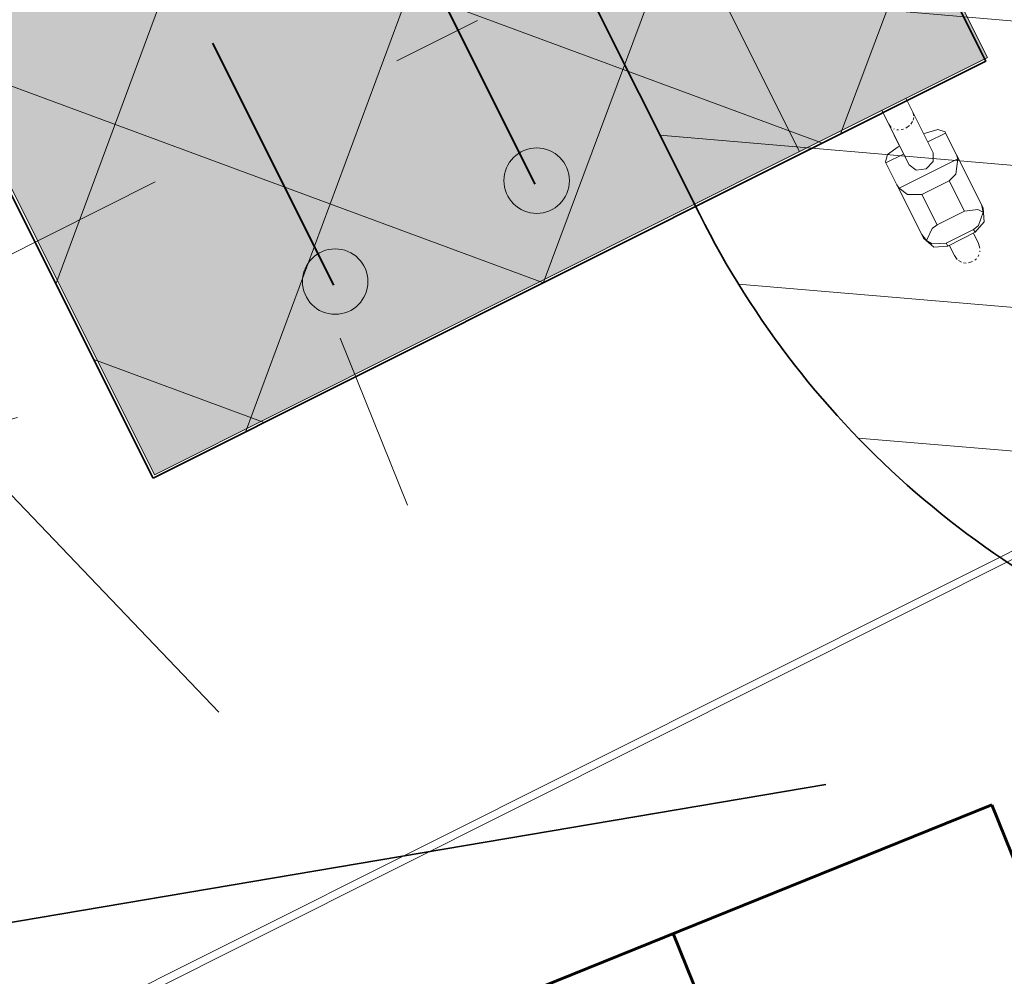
# Model space of a CAD drawing. Header units: metres. Extents: x 7472034 to 8440138, y 5890133 to 5961460.
# Tile 36 of 103: x 8439499.44 to 8439500.53, y 5890390.44 to 5890391.5. Entities that reach past the tile are written whole.
import ezdxf
from ezdxf import colors
from ezdxf.entities.mleader import LeaderData, LeaderLine
from ezdxf.math import Vec2, Vec3

# ---------------------------------------------------------------- set-up
doc = ezdxf.new("R2010")
doc.units = ezdxf.units.M
doc.header["$MEASUREMENT"] = 0
for name, pattern in [('$0$L218_500', [1, 0.5, -0.5]), ('ACAD_ISO03W100', [30, 12, -18]), ('DASHDOTX2', [2, 1, -0.5, 0, -0.5]), ('DASHED', [19.05, 12.7, -6.35])]:
    doc.linetypes.add(name, pattern=pattern)
doc.layers.get('0').update_dxf_attribs({"linetype": 'CONTINUOUS', "lineweight": 5})
doc.layers.add('2D - Ogólne', color=7, linetype='CONTINUOUS')
for name, color, linetype, lineweight in [('___DR.warstwice', 7, 'CONTINUOUS', 5), ('_a_widok', 7, 'CONTINUOUS', 5), ('_IS.BLOK.KD.doziemne', 7, 'CONTINUOUS', 5), ('_IS.BLOK.T', 7, 'CONTINUOUS', 5), ('_IS.KD.opis.1', 138, 'CONTINUOUS', 18), ('_T_ON', 23, 'ACAD_ISO03W100', 40), ('_T_opisik.0', 16, 'CONTINUOUS', 20), ('E_BLOK', 170, 'CONTINUOUS', 20), ('E_Kable_ziemia2', 10, 'DASHED', 35), ('E_Kanal_sterownicze', 10, 'DASHDOTX2', 35), ('PALIWA', 1, 'CONTINUOUS', 20), ('T_kreska', 8, 'CONTINUOUS', 5), ('T_strefa-8', 20, 'ACAD_ISO03W100', 50), ('T_strefa-Z1', 140, 'CONTINUOUS', 35), ('T_strefa-Z2', 210, 'CONTINUOUS', 35), ('ZAG-OBRYS013', 7, 'CONTINUOUS', 13)]:
    doc.layers.add(name, color=color, linetype=linetype, lineweight=lineweight)
doc.layers.add('_IS_NO', color=11, linetype='CONTINUOUS', lineweight=20, plot=False)
doc.styles.add('RS', font='Romans.shx', dxfattribs={"width": 0.7})

# ---------------------------------------------------------------- blocks, each defined once
blk = doc.blocks.new('A$C7D7B3C0A')
at = {"lineweight": 5, "ltscale": 0.1}
for points in [[(3.31, 6.4541), (3.89, 6.4541), (3.89, 6.6871), (3.31, 6.6871)], [(3.31, 5.6541), (3.89, 5.6541), (3.89, 6.4541), (3.31, 6.4541)]]:
    blk.add_lwpolyline(points, close=True, dxfattribs=at)
for centre in [(3.7882, 6.1791), (3.7882, 5.9291)]:
    blk.add_circle(centre, 0.0363, dxfattribs=at)
at = {"layer": '2D - Ogólne', "linetype": 'DASHDOTX2', "lineweight": 5, "ltscale": 0.6}
blk.add_line((3.6, 0), (3.6, 10), dxfattribs=at)
at = {"layer": '2D - Ogólne', "lineweight": 5}
for p, q in [((4.4, 8.9), (4.4001, 2.2999)), ((4.4, 8.9), (4.4001, 2.2999)), ((4.4, 8.9), (4.4001, 2.2999)), ((4.4, 8.9), (4.4001, 2.2999)), ((4.4, 8.9), (4.4001, 2.2999)), ((4.4, 8.9), (4.4001, 2.2999)), ((4.4, 8.9), (4.4001, 2.2999)), ((4.4, 8.9), (4.4001, 2.2999)), ((4.4, 8.9), (4.4001, 2.2999)), ((4.4, 8.9), (4.4001, 2.2999)), ((4.4, 8.9), (4.4001, 2.2999)), ((3.9441, 6.6082), (3.9428, 6.6082)), ((3.9441, 6.6082), (3.9428, 6.6082)), ((3.9441, 6.6082), (3.9428, 6.6082)), ((3.9441, 6.6082), (3.9428, 6.6082)), ((3.9441, 6.6082), (3.9428, 6.6082)), ((3.9441, 6.6082), (3.9428, 6.6082)), ((3.9441, 6.6082), (3.9428, 6.6082)), ((3.9441, 6.6082), (3.9428, 6.6082)), ((3.9441, 6.6082), (3.9428, 6.6082)), ((3.9441, 6.6082), (3.9428, 6.6082)), ((3.9441, 6.6082), (3.9428, 6.6082)), ((3.9441, 6.6082), (3.9441, 6.5862)), ((3.9712, 6.6082), (3.9441, 6.6082)), ((3.9441, 6.6082), (3.9441, 6.5862)), ((3.9712, 6.6082), (3.9441, 6.6082)), ((3.9441, 6.6082), (3.9441, 6.5862)), ((3.9712, 6.6082), (3.9441, 6.6082)), ((3.9441, 6.6082), (3.9441, 6.5862)), ((3.9712, 6.6082), (3.9441, 6.6082)), ((3.9441, 6.6082), (3.9441, 6.5862)), ((3.9712, 6.6082), (3.9441, 6.6082)), ((3.9441, 6.6082), (3.9441, 6.5862)), ((3.9712, 6.6082), (3.9441, 6.6082)), ((3.9441, 6.6082), (3.9441, 6.5862)), ((3.9712, 6.6082), (3.9441, 6.6082)), ((3.9441, 6.6082), (3.9441, 6.5862)), ((3.9712, 6.6082), (3.9441, 6.6082)), ((3.9441, 6.6082), (3.9441, 6.5862)), ((3.9712, 6.6082), (3.9441, 6.6082)), ((3.9441, 6.6082), (3.9441, 6.5862)), ((3.9712, 6.6082), (3.9441, 6.6082)), ((3.9441, 6.6082), (3.9441, 6.5862)), ((3.9712, 6.6082), (3.9441, 6.6082)), ((4.0327, 6.6082), (3.9712, 6.6082)), ((4.0327, 6.6082), (3.9712, 6.6082)), ((4.0327, 6.6082), (3.9712, 6.6082)), ((4.0327, 6.6082), (3.9712, 6.6082)), ((4.0327, 6.6082), (3.9712, 6.6082)), ((4.0327, 6.6082), (3.9712, 6.6082)), ((4.0327, 6.6082), (3.9712, 6.6082)), ((4.0327, 6.6082), (3.9712, 6.6082)), ((4.0327, 6.6082), (3.9712, 6.6082)), ((4.0327, 6.6082), (3.9712, 6.6082)), ((4.0327, 6.6082), (3.9712, 6.6082)), ((3.9757, 6.6074), (3.9757, 6.5349)), ((3.9757, 6.6074), (3.9757, 6.5349)), ((3.9757, 6.6074), (3.9757, 6.5349)), ((3.9757, 6.6074), (3.9757, 6.5349)), ((3.9757, 6.6074), (3.9757, 6.5349)), ((3.9757, 6.6074), (3.9757, 6.5349)), ((3.9757, 6.6074), (3.9757, 6.5349)), ((3.9757, 6.6074), (3.9757, 6.5349)), ((3.9757, 6.6074), (3.9757, 6.5349)), ((3.9757, 6.6074), (3.9757, 6.5349)), ((3.9757, 6.6074), (3.9757, 6.5349)), ((4.0373, 6.6082), (4.0327, 6.6082)), ((4.0373, 6.6082), (4.0327, 6.6082)), ((4.0373, 6.6082), (4.0327, 6.6082)), ((4.0373, 6.6082), (4.0327, 6.6082)), ((4.0373, 6.6082), (4.0327, 6.6082)), ((4.0373, 6.6082), (4.0327, 6.6082)), ((4.0373, 6.6082), (4.0327, 6.6082)), ((4.0373, 6.6082), (4.0327, 6.6082)), ((4.0373, 6.6082), (4.0327, 6.6082)), ((4.0373, 6.6082), (4.0327, 6.6082)), ((4.0373, 6.6082), (4.0327, 6.6082)), ((3.89, 6.5862), (3.9072, 6.5862)), ((3.89, 6.5862), (3.9072, 6.5862)), ((3.89, 6.5862), (3.9072, 6.5862)), ((3.89, 6.5862), (3.9072, 6.5862)), ((3.89, 6.5862), (3.9072, 6.5862)), ((3.89, 6.5862), (3.9072, 6.5862)), ((3.89, 6.5862), (3.9072, 6.5862)), ((3.89, 6.5862), (3.9072, 6.5862)), ((3.89, 6.5862), (3.9072, 6.5862)), ((3.89, 6.5862), (3.9072, 6.5862)), ((3.89, 6.5862), (3.9072, 6.5862)), ((3.9576, 6.5862), (3.9072, 6.5862)), ((3.9576, 6.5862), (3.9072, 6.5862)), ((3.9576, 6.5862), (3.9072, 6.5862)), ((3.9576, 6.5862), (3.9072, 6.5862)), ((3.9576, 6.5862), (3.9072, 6.5862)), ((3.9576, 6.5862), (3.9072, 6.5862)), ((3.9576, 6.5862), (3.9072, 6.5862)), ((3.9576, 6.5862), (3.9072, 6.5862)), ((3.9576, 6.5862), (3.9072, 6.5862)), ((3.9576, 6.5862), (3.9072, 6.5862)), ((3.9576, 6.5862), (3.9072, 6.5862)), ((3.9342, 6.5882), (3.9342, 6.5862)), ((3.9342, 6.5882), (3.9342, 6.5862)), ((3.9342, 6.5882), (3.9342, 6.5862)), ((3.9342, 6.5882), (3.9342, 6.5862)), ((3.9342, 6.5882), (3.9342, 6.5862)), ((3.9342, 6.5882), (3.9342, 6.5862)), ((3.9342, 6.5882), (3.9342, 6.5862)), ((3.9342, 6.5882), (3.9342, 6.5862)), ((3.9342, 6.5882), (3.9342, 6.5862)), ((3.9342, 6.5882), (3.9342, 6.5862)), ((3.9342, 6.5882), (3.9342, 6.5862)), ((3.9932, 6.5542), (3.9932, 6.5882)), ((3.9932, 6.5882), (4.0308, 6.5882)), ((3.9932, 6.5542), (3.9932, 6.5882)), ((3.9932, 6.5882), (4.0308, 6.5882)), ((3.9932, 6.5542), (3.9932, 6.5882)), ((3.9932, 6.5882), (4.0308, 6.5882)), ((3.9932, 6.5542), (3.9932, 6.5882)), ((3.9932, 6.5882), (4.0308, 6.5882)), ((3.9932, 6.5542), (3.9932, 6.5882)), ((3.9932, 6.5882), (4.0308, 6.5882)), ((3.9932, 6.5542), (3.9932, 6.5882)), ((3.9932, 6.5882), (4.0308, 6.5882)), ((3.9932, 6.5542), (3.9932, 6.5882)), ((3.9932, 6.5882), (4.0308, 6.5882)), ((3.9932, 6.5542), (3.9932, 6.5882)), ((3.9932, 6.5882), (4.0308, 6.5882)), ((3.9932, 6.5542), (3.9932, 6.5882)), ((3.9932, 6.5882), (4.0308, 6.5882)), ((3.9932, 6.5542), (3.9932, 6.5882)), ((3.9932, 6.5882), (4.0308, 6.5882)), ((3.9932, 6.5542), (3.9932, 6.5882)), ((3.9932, 6.5882), (4.0308, 6.5882)), ((4.0308, 6.5882), (4.0308, 6.5542)), ((4.0308, 6.5882), (4.0308, 6.5542)), ((4.0308, 6.5882), (4.0308, 6.5542)), ((4.0308, 6.5882), (4.0308, 6.5542)), ((4.0308, 6.5882), (4.0308, 6.5542)), ((4.0308, 6.5882), (4.0308, 6.5542)), ((4.0308, 6.5882), (4.0308, 6.5542)), ((4.0308, 6.5882), (4.0308, 6.5542)), ((4.0308, 6.5882), (4.0308, 6.5542)), ((4.0308, 6.5882), (4.0308, 6.5542)), ((4.0308, 6.5882), (4.0308, 6.5542)), ((4.0535, 6.5882), (4.0535, 6.5542)), ((4.0535, 6.5882), (4.0572, 6.5882)), ((4.0535, 6.5882), (4.0535, 6.5542)), ((4.0535, 6.5882), (4.0572, 6.5882)), ((4.0535, 6.5882), (4.0535, 6.5542)), ((4.0535, 6.5882), (4.0572, 6.5882)), ((4.0535, 6.5882), (4.0535, 6.5542)), ((4.0535, 6.5882), (4.0572, 6.5882)), ((4.0535, 6.5882), (4.0535, 6.5542)), ((4.0535, 6.5882), (4.0572, 6.5882)), ((4.0535, 6.5882), (4.0535, 6.5542)), ((4.0535, 6.5882), (4.0572, 6.5882)), ((4.0535, 6.5882), (4.0535, 6.5542)), ((4.0535, 6.5882), (4.0572, 6.5882)), ((4.0535, 6.5882), (4.0535, 6.5542)), ((4.0535, 6.5882), (4.0572, 6.5882)), ((4.0535, 6.5882), (4.0535, 6.5542)), ((4.0535, 6.5882), (4.0572, 6.5882)), ((4.0535, 6.5882), (4.0535, 6.5542)), ((4.0535, 6.5882), (4.0572, 6.5882)), ((4.0535, 6.5882), (4.0535, 6.5542)), ((4.0535, 6.5882), (4.0572, 6.5882)), ((4.0572, 6.5882), (4.0572, 6.5542)), ((4.0572, 6.5882), (4.0572, 6.5542)), ((4.0572, 6.5882), (4.0572, 6.5542)), ((4.0572, 6.5882), (4.0572, 6.5542)), ((4.0572, 6.5882), (4.0572, 6.5542)), ((4.0572, 6.5882), (4.0572, 6.5542)), ((4.0572, 6.5882), (4.0572, 6.5542)), ((4.0572, 6.5882), (4.0572, 6.5542)), ((4.0572, 6.5882), (4.0572, 6.5542)), ((4.0572, 6.5882), (4.0572, 6.5542)), ((4.0572, 6.5882), (4.0572, 6.5542)), ((4.0572, 6.5862), (4.07, 6.5862)), ((4.0572, 6.5862), (4.07, 6.5862)), ((4.0572, 6.5862), (4.07, 6.5862)), ((4.0572, 6.5862), (4.07, 6.5862)), ((4.0572, 6.5862), (4.07, 6.5862)), ((4.0572, 6.5862), (4.07, 6.5862)), ((4.0572, 6.5862), (4.07, 6.5862)), ((4.0572, 6.5862), (4.07, 6.5862)), ((4.0572, 6.5862), (4.07, 6.5862)), ((4.0572, 6.5862), (4.07, 6.5862)), ((4.0572, 6.5862), (4.07, 6.5862)), ((3.9072, 6.5562), (3.89, 6.5562)), ((3.9072, 6.5562), (3.89, 6.5562)), ((3.9072, 6.5562), (3.89, 6.5562)), ((3.9072, 6.5562), (3.89, 6.5562)), ((3.9072, 6.5562), (3.89, 6.5562)), ((3.9072, 6.5562), (3.89, 6.5562)), ((3.9072, 6.5562), (3.89, 6.5562)), ((3.9072, 6.5562), (3.89, 6.5562)), ((3.9072, 6.5562), (3.89, 6.5562)), ((3.9072, 6.5562), (3.89, 6.5562)), ((3.9072, 6.5562), (3.89, 6.5562)), ((3.9072, 6.5562), (3.9323, 6.5563)), ((3.9072, 6.5562), (3.9323, 6.5563)), ((3.9072, 6.5562), (3.9323, 6.5563)), ((3.9072, 6.5562), (3.9323, 6.5563)), ((3.9072, 6.5562), (3.9323, 6.5563)), ((3.9072, 6.5562), (3.9323, 6.5563)), ((3.9072, 6.5562), (3.9323, 6.5563)), ((3.9072, 6.5562), (3.9323, 6.5563)), ((3.9072, 6.5562), (3.9323, 6.5563)), ((3.9072, 6.5562), (3.9323, 6.5563)), ((3.9072, 6.5562), (3.9323, 6.5563)), ((3.9072, 6.5562), (3.9342, 6.5562)), ((3.9072, 6.5562), (3.9342, 6.5562)), ((3.9072, 6.5562), (3.9342, 6.5562)), ((3.9072, 6.5562), (3.9342, 6.5562)), ((3.9072, 6.5562), (3.9342, 6.5562)), ((3.9072, 6.5562), (3.9342, 6.5562)), ((3.9072, 6.5562), (3.9342, 6.5562)), ((3.9072, 6.5562), (3.9342, 6.5562)), ((3.9072, 6.5562), (3.9342, 6.5562)), ((3.9072, 6.5562), (3.9342, 6.5562)), ((3.9072, 6.5562), (3.9342, 6.5562)), ((3.9082, 6.5563), (3.9576, 6.5562)), ((3.9082, 6.5563), (3.9576, 6.5562)), ((3.9082, 6.5563), (3.9576, 6.5562)), ((3.9082, 6.5563), (3.9576, 6.5562)), ((3.9082, 6.5563), (3.9576, 6.5562)), ((3.9082, 6.5563), (3.9576, 6.5562)), ((3.9082, 6.5563), (3.9576, 6.5562)), ((3.9082, 6.5563), (3.9576, 6.5562)), ((3.9082, 6.5563), (3.9576, 6.5562)), ((3.9082, 6.5563), (3.9576, 6.5562)), ((3.9082, 6.5563), (3.9576, 6.5562)), ((3.9342, 6.5562), (3.9342, 6.5542)), ((3.9342, 6.5562), (3.9342, 6.5542)), ((3.9342, 6.5562), (3.9342, 6.5542)), ((3.9342, 6.5562), (3.9342, 6.5542)), ((3.9342, 6.5562), (3.9342, 6.5542)), ((3.9342, 6.5562), (3.9342, 6.5542)), ((3.9342, 6.5562), (3.9342, 6.5542)), ((3.9342, 6.5562), (3.9342, 6.5542)), ((3.9342, 6.5562), (3.9342, 6.5542)), ((3.9342, 6.5562), (3.9342, 6.5542)), ((3.9342, 6.5562), (3.9342, 6.5542)), ((3.9441, 6.5562), (3.9441, 6.5342)), ((3.9441, 6.5562), (3.9441, 6.5342)), ((3.9441, 6.5562), (3.9441, 6.5342)), ((3.9441, 6.5562), (3.9441, 6.5342)), ((3.9441, 6.5562), (3.9441, 6.5342)), ((3.9441, 6.5562), (3.9441, 6.5342)), ((3.9441, 6.5562), (3.9441, 6.5342)), ((3.9441, 6.5562), (3.9441, 6.5342)), ((3.9441, 6.5562), (3.9441, 6.5342)), ((3.9441, 6.5562), (3.9441, 6.5342)), ((3.9441, 6.5562), (3.9441, 6.5342)), ((4.0308, 6.5542), (3.9932, 6.5542)), ((4.0308, 6.5542), (3.9932, 6.5542)), ((4.0308, 6.5542), (3.9932, 6.5542)), ((4.0308, 6.5542), (3.9932, 6.5542)), ((4.0308, 6.5542), (3.9932, 6.5542)), ((4.0308, 6.5542), (3.9932, 6.5542)), ((4.0308, 6.5542), (3.9932, 6.5542)), ((4.0308, 6.5542), (3.9932, 6.5542)), ((4.0308, 6.5542), (3.9932, 6.5542)), ((4.0308, 6.5542), (3.9932, 6.5542)), ((4.0308, 6.5542), (3.9932, 6.5542)), ((4.0572, 6.5542), (4.0535, 6.5542)), ((4.0572, 6.5542), (4.0535, 6.5542)), ((4.0572, 6.5542), (4.0535, 6.5542)), ((4.0572, 6.5542), (4.0535, 6.5542)), ((4.0572, 6.5542), (4.0535, 6.5542)), ((4.0572, 6.5542), (4.0535, 6.5542)), ((4.0572, 6.5542), (4.0535, 6.5542)), ((4.0572, 6.5542), (4.0535, 6.5542)), ((4.0572, 6.5542), (4.0535, 6.5542)), ((4.0572, 6.5542), (4.0535, 6.5542)), ((4.0572, 6.5542), (4.0535, 6.5542)), ((4.07, 6.5562), (4.0572, 6.5562)), ((4.07, 6.5562), (4.0572, 6.5562)), ((4.07, 6.5562), (4.0572, 6.5562)), ((4.07, 6.5562), (4.0572, 6.5562)), ((4.07, 6.5562), (4.0572, 6.5562)), ((4.07, 6.5562), (4.0572, 6.5562)), ((4.07, 6.5562), (4.0572, 6.5562)), ((4.07, 6.5562), (4.0572, 6.5562)), ((4.07, 6.5562), (4.0572, 6.5562)), ((4.07, 6.5562), (4.0572, 6.5562)), ((4.07, 6.5562), (4.0572, 6.5562)), ((3.9428, 6.5342), (3.9441, 6.5342)), ((3.9428, 6.5342), (3.9441, 6.5342)), ((3.9428, 6.5342), (3.9441, 6.5342)), ((3.9428, 6.5342), (3.9441, 6.5342)), ((3.9428, 6.5342), (3.9441, 6.5342)), ((3.9428, 6.5342), (3.9441, 6.5342)), ((3.9428, 6.5342), (3.9441, 6.5342)), ((3.9428, 6.5342), (3.9441, 6.5342)), ((3.9428, 6.5342), (3.9441, 6.5342)), ((3.9428, 6.5342), (3.9441, 6.5342)), ((3.9428, 6.5342), (3.9441, 6.5342)), ((3.9441, 6.5342), (3.9712, 6.5342)), ((3.9441, 6.5342), (3.9712, 6.5342)), ((3.9441, 6.5342), (3.9712, 6.5342)), ((3.9441, 6.5342), (3.9712, 6.5342)), ((3.9441, 6.5342), (3.9712, 6.5342)), ((3.9441, 6.5342), (3.9712, 6.5342)), ((3.9441, 6.5342), (3.9712, 6.5342)), ((3.9441, 6.5342), (3.9712, 6.5342)), ((3.9441, 6.5342), (3.9712, 6.5342)), ((3.9441, 6.5342), (3.9712, 6.5342)), ((3.9441, 6.5342), (3.9712, 6.5342)), ((3.9712, 6.5342), (4.0327, 6.5342)), ((3.9712, 6.5342), (4.0327, 6.5342)), ((3.9712, 6.5342), (4.0327, 6.5342)), ((3.9712, 6.5342), (4.0327, 6.5342)), ((3.9712, 6.5342), (4.0327, 6.5342)), ((3.9712, 6.5342), (4.0327, 6.5342)), ((3.9712, 6.5342), (4.0327, 6.5342)), ((3.9712, 6.5342), (4.0327, 6.5342)), ((3.9712, 6.5342), (4.0327, 6.5342)), ((3.9712, 6.5342), (4.0327, 6.5342)), ((3.9712, 6.5342), (4.0327, 6.5342)), ((4.0327, 6.5342), (4.0373, 6.5342)), ((4.0327, 6.5342), (4.0373, 6.5342)), ((4.0327, 6.5342), (4.0373, 6.5342)), ((4.0327, 6.5342), (4.0373, 6.5342)), ((4.0327, 6.5342), (4.0373, 6.5342)), ((4.0327, 6.5342), (4.0373, 6.5342)), ((4.0327, 6.5342), (4.0373, 6.5342)), ((4.0327, 6.5342), (4.0373, 6.5342)), ((4.0327, 6.5342), (4.0373, 6.5342)), ((4.0327, 6.5342), (4.0373, 6.5342)), ((4.0327, 6.5342), (4.0373, 6.5342))]:
    blk.add_line(p, q, dxfattribs=at)
for points in [[(3.9342, 6.5882), (3.9367, 6.6023), (3.9428, 6.6082)], [(3.9342, 6.5882), (3.9367, 6.6023), (3.9428, 6.6082)], [(3.9342, 6.5882), (3.9367, 6.6023), (3.9428, 6.6082)], [(3.9342, 6.5882), (3.9367, 6.6023), (3.9428, 6.6082)], [(3.9342, 6.5882), (3.9367, 6.6023), (3.9428, 6.6082)], [(3.9342, 6.5882), (3.9367, 6.6023), (3.9428, 6.6082)], [(3.9342, 6.5882), (3.9367, 6.6023), (3.9428, 6.6082)], [(3.9342, 6.5882), (3.9367, 6.6023), (3.9428, 6.6082)], [(3.9342, 6.5882), (3.9367, 6.6023), (3.9428, 6.6082)], [(3.9342, 6.5882), (3.9367, 6.6023), (3.9428, 6.6082)], [(3.9342, 6.5882), (3.9367, 6.6023), (3.9428, 6.6082)], [(3.9712, 6.6082), (3.9757, 6.6074)], [(3.9712, 6.6082), (3.9757, 6.6074)], [(3.9712, 6.6082), (3.9757, 6.6074)], [(3.9712, 6.6082), (3.9757, 6.6074)], [(3.9712, 6.6082), (3.9757, 6.6074)], [(3.9712, 6.6082), (3.9757, 6.6074)], [(3.9712, 6.6082), (3.9757, 6.6074)], [(3.9712, 6.6082), (3.9757, 6.6074)], [(3.9712, 6.6082), (3.9757, 6.6074)], [(3.9712, 6.6082), (3.9757, 6.6074)], [(3.9712, 6.6082), (3.9757, 6.6074)], [(3.9757, 6.6074), (3.9901, 6.598), (3.9932, 6.5882)], [(3.9757, 6.6074), (3.9901, 6.598), (3.9932, 6.5882)], [(3.9757, 6.6074), (3.9901, 6.598), (3.9932, 6.5882)], [(3.9757, 6.6074), (3.9901, 6.598), (3.9932, 6.5882)], [(3.9757, 6.6074), (3.9901, 6.598), (3.9932, 6.5882)], [(3.9757, 6.6074), (3.9901, 6.598), (3.9932, 6.5882)], [(3.9757, 6.6074), (3.9901, 6.598), (3.9932, 6.5882)], [(3.9757, 6.6074), (3.9901, 6.598), (3.9932, 6.5882)], [(3.9757, 6.6074), (3.9901, 6.598), (3.9932, 6.5882)], [(3.9757, 6.6074), (3.9901, 6.598), (3.9932, 6.5882)], [(3.9757, 6.6074), (3.9901, 6.598), (3.9932, 6.5882)], [(4.0411, 6.6063), (4.0327, 6.6082)], [(4.0411, 6.6063), (4.0327, 6.6082)], [(4.0411, 6.6063), (4.0327, 6.6082)], [(4.0411, 6.6063), (4.0327, 6.6082)], [(4.0411, 6.6063), (4.0327, 6.6082)], [(4.0411, 6.6063), (4.0327, 6.6082)], [(4.0411, 6.6063), (4.0327, 6.6082)], [(4.0411, 6.6063), (4.0327, 6.6082)], [(4.0411, 6.6063), (4.0327, 6.6082)], [(4.0411, 6.6063), (4.0327, 6.6082)], [(4.0411, 6.6063), (4.0327, 6.6082)], [(4.0572, 6.5882), (4.0514, 6.6023), (4.0373, 6.6082)], [(4.0572, 6.5882), (4.0514, 6.6023), (4.0373, 6.6082)], [(4.0572, 6.5882), (4.0514, 6.6023), (4.0373, 6.6082)], [(4.0572, 6.5882), (4.0514, 6.6023), (4.0373, 6.6082)], [(4.0572, 6.5882), (4.0514, 6.6023), (4.0373, 6.6082)], [(4.0572, 6.5882), (4.0514, 6.6023), (4.0373, 6.6082)], [(4.0572, 6.5882), (4.0514, 6.6023), (4.0373, 6.6082)], [(4.0572, 6.5882), (4.0514, 6.6023), (4.0373, 6.6082)], [(4.0572, 6.5882), (4.0514, 6.6023), (4.0373, 6.6082)], [(4.0572, 6.5882), (4.0514, 6.6023), (4.0373, 6.6082)], [(4.0572, 6.5882), (4.0514, 6.6023), (4.0373, 6.6082)], [(4.0308, 6.5882), (4.036, 6.6023), (4.0411, 6.6063)], [(4.0308, 6.5882), (4.036, 6.6023), (4.0411, 6.6063)], [(4.0308, 6.5882), (4.036, 6.6023), (4.0411, 6.6063)], [(4.0308, 6.5882), (4.036, 6.6023), (4.0411, 6.6063)], [(4.0308, 6.5882), (4.036, 6.6023), (4.0411, 6.6063)], [(4.0308, 6.5882), (4.036, 6.6023), (4.0411, 6.6063)], [(4.0308, 6.5882), (4.036, 6.6023), (4.0411, 6.6063)], [(4.0308, 6.5882), (4.036, 6.6023), (4.0411, 6.6063)], [(4.0308, 6.5882), (4.036, 6.6023), (4.0411, 6.6063)], [(4.0308, 6.5882), (4.036, 6.6023), (4.0411, 6.6063)], [(4.0308, 6.5882), (4.036, 6.6023), (4.0411, 6.6063)], [(4.0411, 6.6063), (4.0522, 6.595), (4.0535, 6.5882)], [(4.0411, 6.6063), (4.0522, 6.595), (4.0535, 6.5882)], [(4.0411, 6.6063), (4.0522, 6.595), (4.0535, 6.5882)], [(4.0411, 6.6063), (4.0522, 6.595), (4.0535, 6.5882)], [(4.0411, 6.6063), (4.0522, 6.595), (4.0535, 6.5882)], [(4.0411, 6.6063), (4.0522, 6.595), (4.0535, 6.5882)], [(4.0411, 6.6063), (4.0522, 6.595), (4.0535, 6.5882)], [(4.0411, 6.6063), (4.0522, 6.595), (4.0535, 6.5882)], [(4.0411, 6.6063), (4.0522, 6.595), (4.0535, 6.5882)], [(4.0411, 6.6063), (4.0522, 6.595), (4.0535, 6.5882)], [(4.0411, 6.6063), (4.0522, 6.595), (4.0535, 6.5882)], [(3.9113, 6.5853), (3.9072, 6.5862)], [(3.9113, 6.5853), (3.9072, 6.5862)], [(3.9113, 6.5853), (3.9072, 6.5862)], [(3.9113, 6.5853), (3.9072, 6.5862)], [(3.9113, 6.5853), (3.9072, 6.5862)], [(3.9113, 6.5853), (3.9072, 6.5862)], [(3.9113, 6.5853), (3.9072, 6.5862)], [(3.9113, 6.5853), (3.9072, 6.5862)], [(3.9113, 6.5853), (3.9072, 6.5862)], [(3.9113, 6.5853), (3.9072, 6.5862)], [(3.9113, 6.5853), (3.9072, 6.5862)], [(3.9576, 6.5562), (3.9663, 6.5606), (3.9699, 6.5712), (3.9663, 6.5818), (3.9576, 6.5862)], [(3.9576, 6.5562), (3.9663, 6.5606), (3.9699, 6.5712), (3.9663, 6.5818), (3.9576, 6.5862)], [(3.9576, 6.5562), (3.9663, 6.5606), (3.9699, 6.5712), (3.9663, 6.5818), (3.9576, 6.5862)], [(3.9576, 6.5562), (3.9663, 6.5606), (3.9699, 6.5712), (3.9663, 6.5818), (3.9576, 6.5862)], [(3.9576, 6.5562), (3.9663, 6.5606), (3.9699, 6.5712), (3.9663, 6.5818), (3.9576, 6.5862)], [(3.9576, 6.5562), (3.9663, 6.5606), (3.9699, 6.5712), (3.9663, 6.5818), (3.9576, 6.5862)], [(3.9576, 6.5562), (3.9663, 6.5606), (3.9699, 6.5712), (3.9663, 6.5818), (3.9576, 6.5862)], [(3.9576, 6.5562), (3.9663, 6.5606), (3.9699, 6.5712), (3.9663, 6.5818), (3.9576, 6.5862)], [(3.9576, 6.5562), (3.9663, 6.5606), (3.9699, 6.5712), (3.9663, 6.5818), (3.9576, 6.5862)], [(3.9576, 6.5562), (3.9663, 6.5606), (3.9699, 6.5712), (3.9663, 6.5818), (3.9576, 6.5862)], [(3.9576, 6.5562), (3.9663, 6.5606), (3.9699, 6.5712), (3.9663, 6.5818), (3.9576, 6.5862)], [(4.0752, 6.5852), (4.07, 6.5862)], [(4.0752, 6.5852), (4.07, 6.5862)], [(4.0752, 6.5852), (4.07, 6.5862)], [(4.0752, 6.5852), (4.07, 6.5862)], [(4.0752, 6.5852), (4.07, 6.5862)], [(4.0752, 6.5852), (4.07, 6.5862)], [(4.0752, 6.5852), (4.07, 6.5862)], [(4.0752, 6.5852), (4.07, 6.5862)], [(4.0752, 6.5852), (4.07, 6.5862)], [(4.0752, 6.5852), (4.07, 6.5862)], [(4.0752, 6.5852), (4.07, 6.5862)], [(4.0752, 6.5852), (4.07, 6.5862)], [(4.0752, 6.5852), (4.07, 6.5862)], [(4.0752, 6.5852), (4.07, 6.5862)], [(4.0752, 6.5852), (4.07, 6.5862)], [(4.0752, 6.5852), (4.07, 6.5862)], [(4.0752, 6.5852), (4.07, 6.5862)], [(4.0752, 6.5852), (4.07, 6.5862)], [(4.0752, 6.5852), (4.07, 6.5862)], [(4.0752, 6.5852), (4.07, 6.5862)], [(4.0752, 6.5852), (4.07, 6.5862)], [(4.0752, 6.5852), (4.07, 6.5862)], [(3.9152, 6.5825), (3.9128, 6.5845)], [(3.9152, 6.5825), (3.9128, 6.5845)], [(3.9152, 6.5825), (3.9128, 6.5845)], [(3.9152, 6.5825), (3.9128, 6.5845)], [(3.9152, 6.5825), (3.9128, 6.5845)], [(3.9152, 6.5825), (3.9128, 6.5845)], [(3.9152, 6.5825), (3.9128, 6.5845)], [(3.9152, 6.5825), (3.9128, 6.5845)], [(3.9152, 6.5825), (3.9128, 6.5845)], [(3.9152, 6.5825), (3.9128, 6.5845)], [(3.9152, 6.5825), (3.9128, 6.5845)], [(3.9181, 6.578), (3.9164, 6.5811)], [(3.9181, 6.578), (3.9164, 6.5811)], [(3.9181, 6.578), (3.9164, 6.5811)], [(3.9181, 6.578), (3.9164, 6.5811)], [(3.9181, 6.578), (3.9164, 6.5811)], [(3.9181, 6.578), (3.9164, 6.5811)], [(3.9181, 6.578), (3.9164, 6.5811)], [(3.9181, 6.578), (3.9164, 6.5811)], [(3.9181, 6.578), (3.9164, 6.5811)], [(3.9181, 6.578), (3.9164, 6.5811)], [(3.9181, 6.578), (3.9164, 6.5811)], [(3.9195, 6.5712), (3.9188, 6.5761)], [(3.9195, 6.5712), (3.9188, 6.5761)], [(3.9195, 6.5712), (3.9188, 6.5761)], [(3.9195, 6.5712), (3.9188, 6.5761)], [(3.9195, 6.5712), (3.9188, 6.5761)], [(3.9195, 6.5712), (3.9188, 6.5761)], [(3.9195, 6.5712), (3.9188, 6.5761)], [(3.9195, 6.5712), (3.9188, 6.5761)], [(3.9195, 6.5712), (3.9188, 6.5761)], [(3.9195, 6.5712), (3.9188, 6.5761)], [(3.9195, 6.5712), (3.9188, 6.5761)], [(4.0789, 6.5832), (4.078, 6.5838)], [(4.0789, 6.5832), (4.078, 6.5838)], [(4.0789, 6.5832), (4.078, 6.5838)], [(4.0789, 6.5832), (4.078, 6.5838)], [(4.0789, 6.5832), (4.078, 6.5838)], [(4.0789, 6.5832), (4.078, 6.5838)], [(4.0789, 6.5832), (4.078, 6.5838)], [(4.0789, 6.5832), (4.078, 6.5838)], [(4.0789, 6.5832), (4.078, 6.5838)], [(4.0789, 6.5832), (4.078, 6.5838)], [(4.0789, 6.5832), (4.078, 6.5838)], [(4.0827, 6.5791), (4.0814, 6.5809)], [(4.0827, 6.5791), (4.0814, 6.5809)], [(4.0827, 6.5791), (4.0814, 6.5809)], [(4.0827, 6.5791), (4.0814, 6.5809)], [(4.0827, 6.5791), (4.0814, 6.5809)], [(4.0827, 6.5791), (4.0814, 6.5809)], [(4.0827, 6.5791), (4.0814, 6.5809)], [(4.0827, 6.5791), (4.0814, 6.5809)], [(4.0827, 6.5791), (4.0814, 6.5809)], [(4.0827, 6.5791), (4.0814, 6.5809)], [(4.0827, 6.5791), (4.0814, 6.5809)], [(4.0847, 6.574), (4.084, 6.5764)], [(4.0847, 6.574), (4.084, 6.5764)], [(4.0847, 6.574), (4.084, 6.5764)], [(4.0847, 6.574), (4.084, 6.5764)], [(4.0847, 6.574), (4.084, 6.5764)], [(4.0847, 6.574), (4.084, 6.5764)], [(4.0847, 6.574), (4.084, 6.5764)], [(4.0847, 6.574), (4.084, 6.5764)], [(4.0847, 6.574), (4.084, 6.5764)], [(4.0847, 6.574), (4.084, 6.5764)], [(4.0847, 6.574), (4.084, 6.5764)], [(3.9187, 6.566), (3.9193, 6.5684)], [(3.9187, 6.566), (3.9193, 6.5684)], [(3.9187, 6.566), (3.9193, 6.5684)], [(3.9187, 6.566), (3.9193, 6.5684)], [(3.9187, 6.566), (3.9193, 6.5684)], [(3.9187, 6.566), (3.9193, 6.5684)], [(3.9187, 6.566), (3.9193, 6.5684)], [(3.9187, 6.566), (3.9193, 6.5684)], [(3.9187, 6.566), (3.9193, 6.5684)], [(3.9187, 6.566), (3.9193, 6.5684)], [(3.9187, 6.566), (3.9193, 6.5684)], [(4.0815, 6.5616), (4.0832, 6.5641)], [(4.0815, 6.5616), (4.0832, 6.5641)], [(4.0815, 6.5616), (4.0832, 6.5641)], [(4.0815, 6.5616), (4.0832, 6.5641)], [(4.0815, 6.5616), (4.0832, 6.5641)], [(4.0815, 6.5616), (4.0832, 6.5641)], [(4.0815, 6.5616), (4.0832, 6.5641)], [(4.0815, 6.5616), (4.0832, 6.5641)], [(4.0815, 6.5616), (4.0832, 6.5641)], [(4.0815, 6.5616), (4.0832, 6.5641)], [(4.0815, 6.5616), (4.0832, 6.5641)], [(4.0842, 6.5665), (4.0849, 6.5712)], [(4.0842, 6.5665), (4.0849, 6.5712)], [(4.0842, 6.5665), (4.0849, 6.5712)], [(4.0842, 6.5665), (4.0849, 6.5712)], [(4.0842, 6.5665), (4.0849, 6.5712)], [(4.0842, 6.5665), (4.0849, 6.5712)], [(4.0842, 6.5665), (4.0849, 6.5712)], [(4.0842, 6.5665), (4.0849, 6.5712)], [(4.0842, 6.5665), (4.0849, 6.5712)], [(4.0842, 6.5665), (4.0849, 6.5712)], [(4.0842, 6.5665), (4.0849, 6.5712)], [(3.9072, 6.5562), (3.9115, 6.5571)], [(3.9072, 6.5562), (3.9115, 6.5571)], [(3.9072, 6.5562), (3.9115, 6.5571)], [(3.9072, 6.5562), (3.9115, 6.5571)], [(3.9072, 6.5562), (3.9115, 6.5571)], [(3.9072, 6.5562), (3.9115, 6.5571)], [(3.9072, 6.5562), (3.9115, 6.5571)], [(3.9072, 6.5562), (3.9115, 6.5571)], [(3.9072, 6.5562), (3.9115, 6.5571)], [(3.9072, 6.5562), (3.9115, 6.5571)], [(3.9072, 6.5562), (3.9115, 6.5571)], [(3.9142, 6.5588), (3.9145, 6.5591)], [(3.9142, 6.5588), (3.9145, 6.5591)], [(3.9142, 6.5588), (3.9145, 6.5591)], [(3.9142, 6.5588), (3.9145, 6.5591)], [(3.9142, 6.5588), (3.9145, 6.5591)], [(3.9142, 6.5588), (3.9145, 6.5591)], [(3.9142, 6.5588), (3.9145, 6.5591)], [(3.9142, 6.5588), (3.9145, 6.5591)], [(3.9142, 6.5588), (3.9145, 6.5591)], [(3.9142, 6.5588), (3.9145, 6.5591)], [(3.9142, 6.5588), (3.9145, 6.5591)], [(3.9166, 6.5615), (3.9175, 6.5631)], [(3.9166, 6.5615), (3.9175, 6.5631)], [(3.9166, 6.5615), (3.9175, 6.5631)], [(3.9166, 6.5615), (3.9175, 6.5631)], [(3.9166, 6.5615), (3.9175, 6.5631)], [(3.9166, 6.5615), (3.9175, 6.5631)], [(3.9166, 6.5615), (3.9175, 6.5631)], [(3.9166, 6.5615), (3.9175, 6.5631)], [(3.9166, 6.5615), (3.9175, 6.5631)], [(3.9166, 6.5615), (3.9175, 6.5631)], [(3.9166, 6.5615), (3.9175, 6.5631)], [(3.9428, 6.5342), (3.9367, 6.54), (3.9342, 6.5542)], [(3.9428, 6.5342), (3.9367, 6.54), (3.9342, 6.5542)], [(3.9428, 6.5342), (3.9367, 6.54), (3.9342, 6.5542)], [(3.9428, 6.5342), (3.9367, 6.54), (3.9342, 6.5542)], [(3.9428, 6.5342), (3.9367, 6.54), (3.9342, 6.5542)], [(3.9428, 6.5342), (3.9367, 6.54), (3.9342, 6.5542)], [(3.9428, 6.5342), (3.9367, 6.54), (3.9342, 6.5542)], [(3.9428, 6.5342), (3.9367, 6.54), (3.9342, 6.5542)], [(3.9428, 6.5342), (3.9367, 6.54), (3.9342, 6.5542)], [(3.9428, 6.5342), (3.9367, 6.54), (3.9342, 6.5542)], [(3.9428, 6.5342), (3.9367, 6.54), (3.9342, 6.5542)], [(3.9932, 6.5542), (3.9862, 6.54), (3.9757, 6.5349)], [(3.9932, 6.5542), (3.9862, 6.54), (3.9757, 6.5349)], [(3.9932, 6.5542), (3.9862, 6.54), (3.9757, 6.5349)], [(3.9932, 6.5542), (3.9862, 6.54), (3.9757, 6.5349)], [(3.9932, 6.5542), (3.9862, 6.54), (3.9757, 6.5349)], [(3.9932, 6.5542), (3.9862, 6.54), (3.9757, 6.5349)], [(3.9932, 6.5542), (3.9862, 6.54), (3.9757, 6.5349)], [(3.9932, 6.5542), (3.9862, 6.54), (3.9757, 6.5349)], [(3.9932, 6.5542), (3.9862, 6.54), (3.9757, 6.5349)], [(3.9932, 6.5542), (3.9862, 6.54), (3.9757, 6.5349)], [(3.9932, 6.5542), (3.9862, 6.54), (3.9757, 6.5349)], [(4.0411, 6.5361), (4.0319, 6.5474), (4.0308, 6.5542)], [(4.0411, 6.5361), (4.0319, 6.5474), (4.0308, 6.5542)], [(4.0411, 6.5361), (4.0319, 6.5474), (4.0308, 6.5542)], [(4.0411, 6.5361), (4.0319, 6.5474), (4.0308, 6.5542)], [(4.0411, 6.5361), (4.0319, 6.5474), (4.0308, 6.5542)], [(4.0411, 6.5361), (4.0319, 6.5474), (4.0308, 6.5542)], [(4.0411, 6.5361), (4.0319, 6.5474), (4.0308, 6.5542)], [(4.0411, 6.5361), (4.0319, 6.5474), (4.0308, 6.5542)], [(4.0411, 6.5361), (4.0319, 6.5474), (4.0308, 6.5542)], [(4.0411, 6.5361), (4.0319, 6.5474), (4.0308, 6.5542)], [(4.0411, 6.5361), (4.0319, 6.5474), (4.0308, 6.5542)], [(4.0373, 6.5342), (4.0514, 6.54), (4.0572, 6.5542)], [(4.0373, 6.5342), (4.0514, 6.54), (4.0572, 6.5542)], [(4.0373, 6.5342), (4.0514, 6.54), (4.0572, 6.5542)], [(4.0373, 6.5342), (4.0514, 6.54), (4.0572, 6.5542)], [(4.0373, 6.5342), (4.0514, 6.54), (4.0572, 6.5542)], [(4.0373, 6.5342), (4.0514, 6.54), (4.0572, 6.5542)], [(4.0373, 6.5342), (4.0514, 6.54), (4.0572, 6.5542)], [(4.0373, 6.5342), (4.0514, 6.54), (4.0572, 6.5542)], [(4.0373, 6.5342), (4.0514, 6.54), (4.0572, 6.5542)], [(4.0373, 6.5342), (4.0514, 6.54), (4.0572, 6.5542)], [(4.0373, 6.5342), (4.0514, 6.54), (4.0572, 6.5542)], [(4.0535, 6.5542), (4.0472, 6.54), (4.0411, 6.5361)], [(4.0535, 6.5542), (4.0472, 6.54), (4.0411, 6.5361)], [(4.0535, 6.5542), (4.0472, 6.54), (4.0411, 6.5361)], [(4.0535, 6.5542), (4.0472, 6.54), (4.0411, 6.5361)], [(4.0535, 6.5542), (4.0472, 6.54), (4.0411, 6.5361)], [(4.0535, 6.5542), (4.0472, 6.54), (4.0411, 6.5361)], [(4.0535, 6.5542), (4.0472, 6.54), (4.0411, 6.5361)], [(4.0535, 6.5542), (4.0472, 6.54), (4.0411, 6.5361)], [(4.0535, 6.5542), (4.0472, 6.54), (4.0411, 6.5361)], [(4.0535, 6.5542), (4.0472, 6.54), (4.0411, 6.5361)], [(4.0535, 6.5542), (4.0472, 6.54), (4.0411, 6.5361)], [(4.07, 6.5562), (4.0752, 6.5571)], [(4.07, 6.5562), (4.0752, 6.5571)], [(4.07, 6.5562), (4.0752, 6.5571)], [(4.07, 6.5562), (4.0752, 6.5571)], [(4.07, 6.5562), (4.0752, 6.5571)], [(4.07, 6.5562), (4.0752, 6.5571)], [(4.07, 6.5562), (4.0752, 6.5571)], [(4.07, 6.5562), (4.0752, 6.5571)], [(4.07, 6.5562), (4.0752, 6.5571)], [(4.07, 6.5562), (4.0752, 6.5571)], [(4.07, 6.5562), (4.0752, 6.5571)], [(4.07, 6.5562), (4.0752, 6.5571)], [(4.07, 6.5562), (4.0752, 6.5571)], [(4.07, 6.5562), (4.0752, 6.5571)], [(4.07, 6.5562), (4.0752, 6.5571)], [(4.07, 6.5562), (4.0752, 6.5571)], [(4.07, 6.5562), (4.0752, 6.5571)], [(4.07, 6.5562), (4.0752, 6.5571)], [(4.07, 6.5562), (4.0752, 6.5571)], [(4.07, 6.5562), (4.0752, 6.5571)], [(4.07, 6.5562), (4.0752, 6.5571)], [(4.07, 6.5562), (4.0752, 6.5571)], [(4.0768, 6.5578), (4.0799, 6.5599)], [(4.0768, 6.5578), (4.0799, 6.5599)], [(4.0768, 6.5578), (4.0799, 6.5599)], [(4.0768, 6.5578), (4.0799, 6.5599)], [(4.0768, 6.5578), (4.0799, 6.5599)], [(4.0768, 6.5578), (4.0799, 6.5599)], [(4.0768, 6.5578), (4.0799, 6.5599)], [(4.0768, 6.5578), (4.0799, 6.5599)], [(4.0768, 6.5578), (4.0799, 6.5599)], [(4.0768, 6.5578), (4.0799, 6.5599)], [(4.0768, 6.5578), (4.0799, 6.5599)], [(3.9757, 6.5349), (3.9712, 6.5342)], [(3.9757, 6.5349), (3.9712, 6.5342)], [(3.9757, 6.5349), (3.9712, 6.5342)], [(3.9757, 6.5349), (3.9712, 6.5342)], [(3.9757, 6.5349), (3.9712, 6.5342)], [(3.9757, 6.5349), (3.9712, 6.5342)], [(3.9757, 6.5349), (3.9712, 6.5342)], [(3.9757, 6.5349), (3.9712, 6.5342)], [(3.9757, 6.5349), (3.9712, 6.5342)], [(3.9757, 6.5349), (3.9712, 6.5342)], [(3.9757, 6.5349), (3.9712, 6.5342)], [(4.0327, 6.5342), (4.0411, 6.5361)], [(4.0327, 6.5342), (4.0411, 6.5361)], [(4.0327, 6.5342), (4.0411, 6.5361)], [(4.0327, 6.5342), (4.0411, 6.5361)], [(4.0327, 6.5342), (4.0411, 6.5361)], [(4.0327, 6.5342), (4.0411, 6.5361)], [(4.0327, 6.5342), (4.0411, 6.5361)], [(4.0327, 6.5342), (4.0411, 6.5361)], [(4.0327, 6.5342), (4.0411, 6.5361)], [(4.0327, 6.5342), (4.0411, 6.5361)], [(4.0327, 6.5342), (4.0411, 6.5361)]]:
    blk.add_lwpolyline(points, dxfattribs=at)
blk = doc.blocks.new('Elektryk_v3')
at = {"layer": 'E_Kable_ziemia2', "ltscale": 0.1}
blk.add_lwpolyline([(8.0197, -62.2569), (-8.6041, -64.9492), (-10.333, -63.1406)], dxfattribs=at)
at = {"layer": 'E_Kanal_sterownicze'}
blk.add_lwpolyline([(7.3177, -60.8495), (-12.3851, -64.1832)], dxfattribs=at)
blk = doc.blocks.new('A$C2C426404')
at = {"layer": '_IS_NO'}
for points, knots in [([(79.7885, 19.3667), (76.3576, 21.0565), (73.5431, 23.2497), (68.8111, 29.5543), (62.9435, 33.4007), (60.86, 35.3381), (60.86, 35.3381)], [0, 0, 0, 0, 2.17638, 10.046145, 21.988812, 21.988815, 21.988815, 21.988815, 21.988815]), ([(50.6228, 30.5632, 0), (53.1175, 30.2132), (56.3851, 30.6744), (60.9954, 30.0455), (68.1933, 22.5436, 0), (70.877, 19.4613, 0), (74.7121, 14.3192, 0), (78.888, 13.8614), (82.7556, 12.7076)], [0, 0, 0, 0, 7.578699, 9.671954, 16.276555, 24.333707, 30.359151, 36.793543, 36.793543, 36.793543, 36.793543])]:
    blk.add_open_spline(points, degree=3, knots=knots, dxfattribs=at)
at = {"layer": '_IS_NO', "ltscale": 0.1}
for points, knots in [([(81.4885, 15.9753), (78.8759, 16.8469), (76.2645, 17.7899), (72.0385, 21.6774), (65.099, 30.0941), (58.7995, 33.3447), (58.2625, 34.1153)], [0, 0, 0, 0, 1.278992, 7.78914, 15.747501, 27.640229, 27.640229, 27.640229, 27.640229]), ([(55.697, 26.4419, 0), (60.477, 24.3749, 0), (65.4153, 21.3861, 0), (68.4217, 18.9861, 0), (71.6099, 12.7377), (75.2927, 11.9863, 0), (79.7543, 11.2008)], [13.088169, 13.088169, 13.088169, 13.088169, 21.718315, 28.557775, 34.100305, 40.719731, 40.719731, 40.719731, 40.719731])]:
    blk.add_open_spline(points, degree=3, knots=knots, dxfattribs=at)
blk = doc.blocks.new('JPII.KD_aktualizacja rzędnych_20.12.2024')
at = {"layer": '_IS.KD.opis.1'}
ml = blk.add_multileader_mtext('Standard', dxfattribs=at)
ml.set_content('\\A1;{\\C132;Rd3}-132,89', color=256, style='RS')
ml.set_leader_properties()
ml.build(insert=Vec2(0, 0))
ml.multileader.update_dxf_attribs({"text_left_attachment_type": 2, "text_right_attachment_type": 2, "dogleg_length": 0.2, "arrow_head_size": 0.25})
ctx = ml.context
ctx.base_point, ctx.char_height, ctx.arrow_head_size, ctx.landing_gap_size, ctx.plane_origin, ctx.plane_x_axis, ctx.plane_y_axis = Vec3(8438640.2481, 5890686.77), 0.8, 0.25, 0.3, Vec3(8438582.3235, 5890660.6697), Vec3(0.374607, -0.927184), Vec3(0.927184, 0.374607)
ctx.left_attachment, ctx.right_attachment, ctx.text_align_type = 2, 2, 1
notes = []
notes.append((ctx, [(0, (1, 1, 0), (8438640.1731, 5890686.9555), (0.374607, -0.927184), 0.2, [(3, [(8438639.0872, 5890686.6875)], 0, [])])]))
ctx.mtext.insert, ctx.mtext.text_direction, ctx.mtext.rotation, ctx.mtext.width, ctx.mtext.alignment, ctx.mtext.flow_direction = Vec3(8438641.741, 5890684.3461), Vec3(0.374607, -0.927184), 5.096361, 3.033132, 2, 5
for ctx, leaders in notes:
    for number, flags, end, landing, length, lines in leaders:
        leader = LeaderData()
        leader.index, (leader.has_last_leader_line, leader.has_dogleg_vector, leader.attachment_direction) = number, flags
        leader.last_leader_point, leader.dogleg_vector, leader.dogleg_length = Vec3(end), Vec3(landing), length
        for number, points, colour, breaks in lines:
            line = LeaderLine()
            line.index, line.vertices, line.color, line.breaks = number, Vec3.list(points), colors.encode_raw_color(colour), breaks
            leader.lines.append(line)
        ctx.leaders.append(leader)
blk = doc.blocks.new('JPII.T.0')
at = {"layer": 'T_kreska'}
h = blk.add_hatch(dxfattribs=at)
h.set_pattern_fill('ANSI31', color=256, scale=0.05, angle=130, style=0)
h.set_pattern_definition([(175, (0, 0), (-0.0138359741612, -0.158145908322), [])])
edge = h.paths.add_edge_path()
edge.add_arc((7471998.0928, 5961436.1529), 1, 116.6009, 206.6009)
edge.add_line((7471997.1986, 5961435.7052), (7471997.4673, 5961435.1687))
edge.add_arc((7471998.3614, 5961435.6165), 1, 206.6009, 296.6009)
edge.add_line((7471998.8092, 5961434.7223), (7472000.0789, 5961435.3581))
edge.add_arc((7471999.6311, 5961436.2523), 1, 296.6009, 386.6009)
edge.add_line((7472000.5253, 5961436.7001), (7472000.2566, 5961437.2366))
edge.add_arc((7471999.3625, 5961436.7888), 1, 26.6009, 116.6009)
edge.add_line((7471998.9147, 5961437.6829), (7471997.645, 5961437.0471))
h = blk.add_hatch(dxfattribs=at)
h.set_pattern_fill('ANSI37', color=256, scale=0.08, angle=114.5437, style=0)
h.set_pattern_definition([(159.543667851, (106827.55423, -81247.1153), (-0.088771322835, -0.237982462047), []), (249.543667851, (106827.55423, -81247.1153), (0.237982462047, -0.088771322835), [])])
h.paths.add_polyline_path([(7471997.525, 5961435.8574), (7471996.6013, 5961435.3949), (7471996.8611, 5961434.8763), (7471997.7847, 5961435.3388)])
at = {"layer": '_T_ON', "ltscale": 0.025}
for points in [[(7471997.2849, 5961435.2023), (7471996.3979, 5961436.9736), (7471987.7472, 5961432.6414), (7471988.4864, 5961431.1636)], [(7471997.0614, 5961435.0904), (7471996.2863, 5961436.6381), (7471988.0243, 5961432.5006), (7471988.6025, 5961431.3446)]]:
    blk.add_lwpolyline(points, dxfattribs=at)
at = {"layer": 'T_strefa-8', "ltscale": 0.05, "flags": 128}
blk.add_lwpolyline([(7472004.3333, 5961420.6561), (7472005.2218, 5961421.1043, 0.413223), (7472008.7737, 5961431.8259), (7472008.55, 5961432.273, 0.41435), (7471997.8129, 5961435.8474), (7471996.9186, 5961435.3995, 0.416963), (7471993.3816, 5961424.5972), (7471993.611, 5961424.1497, 0.412322)], format="xyb", close=True, dxfattribs=at)
at = {"layer": 'T_strefa-Z1'}
blk.add_lwpolyline([(7471996.8611, 5961434.8763), (7471997.7847, 5961435.3388), (7471997.525, 5961435.8574), (7471996.6013, 5961435.3949)], close=True, dxfattribs=at)
at = {"layer": 'T_strefa-Z2'}
blk.add_lwpolyline([(7471998.8092, 5961434.7223), (7472000.0789, 5961435.3581, 0.414214), (7472000.5253, 5961436.7001), (7472000.2566, 5961437.2366, 0.414214), (7471998.9147, 5961437.6829), (7471997.645, 5961437.0471, 0.414214), (7471997.1986, 5961435.7052), (7471997.4673, 5961435.1687, 0.414214)], format="xyb", close=True, dxfattribs=at)
at = {"layer": '_T_opisik.0'}
ml = blk.add_multileader_mtext('Standard', dxfattribs=at)
ml.set_content('SEC-X 48/60', color=256, style='RS')
ml.set_leader_properties()
ml.build(insert=Vec2(0, 0))
ml.multileader.update_dxf_attribs({"text_right_attachment_type": 6, "dogleg_length": 0.2, "arrow_head_size": 0.15})
ctx = ml.context
ctx.base_point, ctx.char_height, ctx.arrow_head_size, ctx.landing_gap_size, ctx.plane_origin = Vec3(7471994.1189, 5961442.3537), 0.5, 0.15, 0.1, Vec3(7471971.3846, 5961445.4648)
ctx.right_attachment, ctx.text_align_type = 6, 1
notes = []
notes.append((ctx, [(0, (1, 1, 0), (7471993.9189, 5961442.3537), (1, 0), 0.2, [(2, [(7471994.7804, 5961435.6044), (7471994.4453, 5961435.157)], 0, [])])]))
ctx.mtext.insert, ctx.mtext.width, ctx.mtext.alignment, ctx.mtext.flow_direction = Vec3(7471996.0772, 5961442.6871), 6.691005, 2, 5
for ctx, leaders in notes:
    for number, flags, end, landing, length, lines in leaders:
        leader = LeaderData()
        leader.index, (leader.has_last_leader_line, leader.has_dogleg_vector, leader.attachment_direction) = number, flags
        leader.last_leader_point, leader.dogleg_vector, leader.dogleg_length = Vec3(end), Vec3(landing), length
        for number, points, colour, breaks in lines:
            line = LeaderLine()
            line.index, line.vertices, line.color, line.breaks = number, Vec3.list(points), colors.encode_raw_color(colour), breaks
            leader.lines.append(line)
        ctx.leaders.append(leader)

msp = doc.modelspace()

# ---------------------------------------------------------------- hatches: boundary and pattern name
at = {"layer": 'PALIWA'}
h = msp.add_hatch(color=256, dxfattribs=at)
h.dxf.hatch_style = 1
h.paths.add_polyline_path([(8439499.329, 5890391.5147), (8439500.2527, 5890391.9772), (8439500.5124, 5890391.4586), (8439499.5887, 5890390.9961)])

# ---------------------------------------------------------------- linework, layer by layer
at = {"layer": '_a_widok', "flags": 128}
msp.add_lwpolyline([(8439502.7145, 5890392.0016), (8439496.8453, 5890389.0624, -1.048626), (8439496.1321, 5890390.4865), (8439501.9964, 5890393.4314, -1)], format="xyb", close=True, dxfattribs=at)

# ---------------------------------------------------------------- block references
at = {"layer": '___DR.warstwice', "color": 0, "linetype": 'Continuous', "ltscale": 0.2}
msp.add_blockref('A$C2C426404', (8439438.7338, 5890365.8838), dxfattribs=at)
at = {"layer": '_IS.BLOK.KD.doziemne', "linetype": '$0$L218_500'}
msp.add_blockref('JPII.KD_aktualizacja rzędnych_20.12.2024', (859.6212, -295.8072), dxfattribs=at)
at = {"layer": '_IS.BLOK.T'}
msp.add_blockref('JPII.T.0', (967502.7259, -71043.8835), dxfattribs=at)
at = {"layer": 'E_BLOK'}
msp.add_blockref('Elektryk_v3', (8439509.5801, 5890454.3056), dxfattribs=at)
at = {"layer": 'ZAG-OBRYS013', "linetype": 'Continuous', "rotation": 296.6009277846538}
msp.add_blockref('A$C7D7B3C0A', (8439492.7911, 5890391.9432), dxfattribs=at)

doc.saveas('drawing.dxf')
